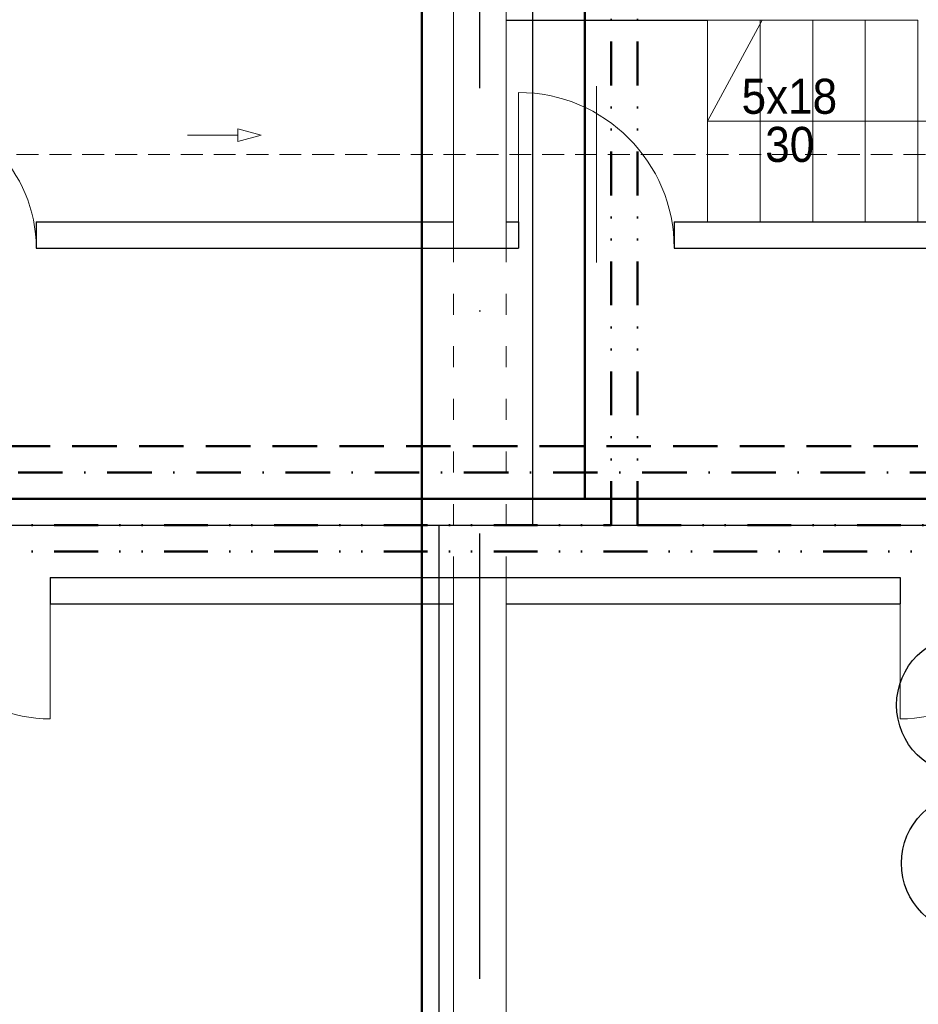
# Model space of a CAD drawing. Header units: millimetres. Extents: x -6513 to 30474, y -6915 to 65597.
# Tile 9 of 256: x 2389 to 2901, y -3332 to -2770. Entities that reach past the tile are written whole.
import ezdxf

# ---------------------------------------------------------------- set-up
doc = ezdxf.new("R2010")
doc.units = ezdxf.units.MM
for name, pattern in [('ACAD_ISO03W100', [30, 12, -18]), ('DASHDOTX2', [50.8, 25.4, -12.7, 0, -12.7]), ('DASHEDX2', [38.1, 25.4, -12.7]), ('DIVIDE2', [0.625, 0.25, -0.125, 0, -0.125, 0, -0.125]), ('HIDDEN', [0.375, 0.25, -0.125])]:
    doc.linetypes.add(name, pattern=pattern)
doc.layers.get('0').update_dxf_attribs({"color": 8})
doc.layers.add('A-osie', color=8, linetype='DASHDOTX2')
for name, color, linetype, lineweight in [('A_cienka', 8, 'Continuous', 5), ('A_linia przekroj', 8, 'Continuous', 25), ('A_przerywana', 8, 'ACAD_ISO03W100', 5), ('A_widok', 8, 'Continuous', 13), ('CH-KS-WEWN-ISTN-PRZEWÓD-EL-POMOCNICZE', 8, 'Continuous', 9), ('CH-KS-WEWN-ISTN-PRZEWÓD-NAD-POSADZKĄ', 8, 'HIDDEN', 13), ('CH-KS-WEWN-PION-NR', 8, 'Continuous', 25), ('CH-W-WEWN-INOX-PION-NR', 8, 'Continuous', 25), ('CH-W-WEWN-INOX-PRZEWÓD-CIEPŁA', 8, 'DASHEDX2', 50), ('CH-W-WEWN-INOX-PRZEWÓD-CYRKULACJA', 8, 'DASHDOTX2', 50), ('CH-W-WEWN-INOX-PRZEWÓD-ZIMNA', 8, 'Continuous', 50), ('CH-W-WEWN-PPOŻ-PRZEWÓD', 8, 'DIVIDE2', 50), ('E_oświetlenie', 1, 'Continuous', 30)]:
    doc.layers.add(name, color=color, linetype=linetype, lineweight=lineweight)
doc.styles.add('styl Arial', font='ARIAL.TTF', dxfattribs={"width": 0.9})

# ---------------------------------------------------------------- blocks, each defined once
blk = doc.blocks.new('drzwi schem')
at = {"color": 252, "ltscale": 10}
blk.add_line((0.5, -0.0928), (0.5, 1.0398), dxfattribs=at)
at = {"color": 252}
blk.add_line((0, 0), (0, 1), dxfattribs=at)
blk.add_arc((0, 0), 1, 0, 90, dxfattribs=at)

msp = doc.modelspace()

# ---------------------------------------------------------------- linework, layer by layer
at = {"layer": 'A-osie', "ltscale": 10}
msp.add_line((2651.208, -3825.041), (2651.208, -2208.608), dxfattribs=at)
at = {"layer": 'A_cienka'}
for p, q in [((2781.208, -2885.081), (2781.208, -2770.081)), ((2781.208, -2770.081), (2901.208, -2770.081)), ((2812.458, -2770.081), (2781.208, -2827.581)), ((2811.208, -2885.081), (2811.208, -2770.081)), ((2841.208, -2885.081), (2841.208, -2770.081)), ((2871.208, -2885.081), (2871.208, -2770.081)), ((2901.208, -2885.081), (2901.208, -2770.081)), ((2781.208, -2827.581), (2906.208, -2827.581))]:
    msp.add_line(p, q, dxfattribs=at)
at = {"layer": 'A_linia przekroj'}
for p, q in [((2666.208, -2770.081), (2781.208, -2770.081)), ((2398.056, -2885.081), (2636.208, -2885.081)), ((2398.056, -2885.081), (2398.056, -2900.081)), ((2666.208, -2885.081), (2673.343, -2885.081)), ((2673.343, -2885.081), (2673.343, -2900.081)), ((2762.143, -2885.081), (3206.208, -2885.081)), ((2762.143, -2885.081), (2762.143, -2900.081)), ((2398.056, -2900.081), (2673.343, -2900.081)), ((2398.056, -2900.081), (2673.343, -2900.081)), ((2762.143, -2900.081), (3485.172, -2900.081)), ((2800.94, -2900.081), (3258.208, -2900.081)), ((2406.049, -3088.081), (2406.049, -3103.081)), ((2636.208, -3088.081), (2755.593, -3088.081)), ((2861.086, -3088.081), (2891.211, -3088.081)), ((2891.211, -3088.081), (2891.211, -3103.081))]:
    msp.add_line(p, q, dxfattribs=at)
at = {"layer": 'A_linia przekroj', "ltscale": 10}
for p, q in [((2406.049, -3088.081), (2865.717, -3088.081)), ((2406.049, -3103.081), (2636.208, -3103.081)), ((2666.208, -3103.081), (2891.211, -3103.081))]:
    msp.add_line(p, q, dxfattribs=at)
at = {"layer": 'A_przerywana'}
for p, q in [((2636.208, -3088.081), (2636.208, -2900.081)), ((2666.208, -3088.081), (2666.208, -2900.081))]:
    msp.add_line(p, q, dxfattribs=at)
at = {"layer": 'A_widok', "ltscale": 5}
for p, q in [((2636.208, -2900.081), (2636.208, -2338.081)), ((2666.208, -2900.081), (2666.208, -2338.081)), ((2636.208, -3674.081), (2636.208, -3088.081)), ((2666.208, -3674.081), (2666.208, -3088.081))]:
    msp.add_line(p, q, dxfattribs=at)
at = {"layer": 'CH-KS-WEWN-ISTN-PRZEWÓD-EL-POMOCNICZE', "ltscale": 10}
for p, q in [((2513.034, -2835.6), (2484.28, -2835.6)), ((2513.034, -2839.2), (2513.034, -2832)), ((2526.469, -2835.6), (2513.034, -2832)), ((2526.469, -2835.6), (2513.034, -2839.2))]:
    msp.add_line(p, q, dxfattribs=at)
at = {"layer": 'CH-KS-WEWN-ISTN-PRZEWÓD-NAD-POSADZKĄ', "ltscale": 50}
msp.add_line((2368.077, -2846.631), (3170.507, -2846.631), dxfattribs=at)
at = {"layer": 'CH-KS-WEWN-PION-NR', "extrusion": (-1.29885e-05, -7.54363e-06, 1)}
msp.add_circle((2931.82, -3251.026, -0.014), 40, dxfattribs=at)
at = {"layer": 'CH-W-WEWN-INOX-PION-NR', "ltscale": 10, "extrusion": (-1.29885e-05, -7.54363e-06, 1)}
msp.add_circle((2929.111, -3160.82, -0.014), 40, dxfattribs=at)
at = {"layer": 'CH-W-WEWN-INOX-PRZEWÓD-CIEPŁA'}
msp.add_line((-2381.968, -3013.081), (3020.742, -3013.081), dxfattribs=at)
at = {"layer": 'CH-W-WEWN-INOX-PRZEWÓD-CYRKULACJA'}
msp.add_line((-2396.968, -3028.081), (3005.742, -3028.081), dxfattribs=at)
at = {"layer": 'CH-W-WEWN-INOX-PRZEWÓD-ZIMNA'}
for p, q in [((2618.208, -3504.081), (2618.208, -2650.767)), ((2711.208, -3043.081), (2711.208, -2687.043)), ((-2411.968, -3043.081), (3048.997, -3043.081))]:
    msp.add_line(p, q, dxfattribs=at)
at = {"layer": 'CH-W-WEWN-PPOŻ-PRZEWÓD', "ltscale": 100}
for p, q in [((2741.208, -3058.081), (2741.208, -2500.767)), ((2726.208, -3058.081), (2726.208, -2550.767)), ((-1353.661, -3058.081), (2726.208, -3058.081)), ((2741.208, -3058.081), (3048.997, -3058.081)), ((-1353.661, -3073.081), (3048.997, -3073.081))]:
    msp.add_line(p, q, dxfattribs=at)
at = {"layer": 'E_oświetlenie'}
for p, q in [((2681.208, -2426.167), (2681.208, -3058.081)), ((-504.888, -3058.081), (7561.498, -3058.081)), ((2627.888, -3058.081), (2627.888, -3559.661))]:
    msp.add_line(p, q, dxfattribs=at)

# ---------------------------------------------------------------- block references
at = {"layer": 'A_cienka'}
for p, xscale, yscale, zscale in [((2673.343, -2900.081), 88.80000000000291, 88.79999999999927, 88.80000000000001), ((2318.056, -2900.081), 80, 80, 80)]:
    msp.add_blockref('drzwi schem', p, dxfattribs=dict(at, xscale=xscale, yscale=yscale, zscale=zscale))
at = {"layer": 'A_cienka', "yscale": 80, "zscale": 80, "rotation": 180}
for p, xscale in [((2406.049, -3088.692), 80), ((2891.211, -3088.692), -80)]:
    msp.add_blockref('drzwi schem', p, dxfattribs=dict(at, xscale=xscale))

# ---------------------------------------------------------------- texts
at = {"layer": 'A_cienka', "ltscale": 10, "char_height": 20, "attachment_point": 1, "style": 'styl Arial'}
for s, insert, width in [('5x18', (2800.63, -2803.449), 142.08586), ('30', (2814.121, -2830.9), 45.08492)]:
    msp.add_mtext(s, dxfattribs=dict(at, insert=insert, width=width))

doc.saveas('drawing.dxf')
